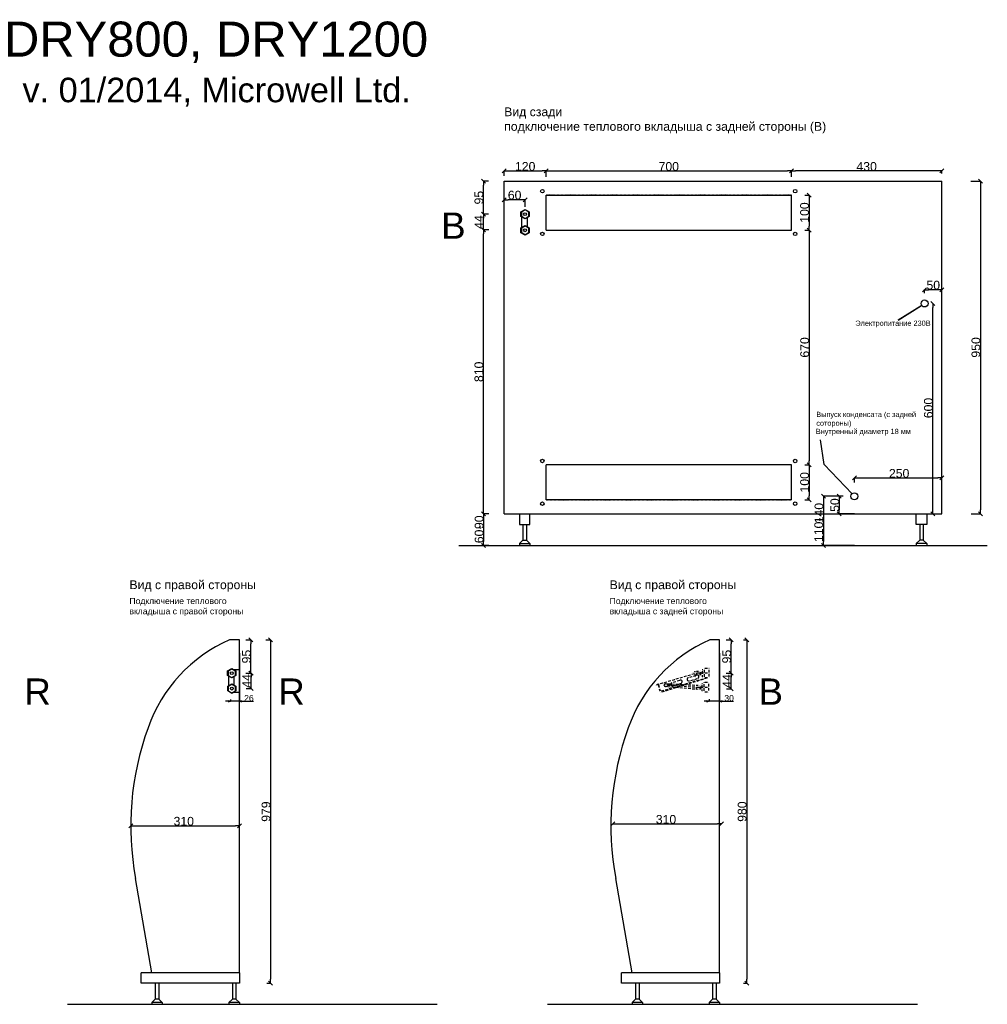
# Model space of a CAD drawing. Extents: x -170 to 4180, y -66 to 2750.
# Tile 5 of 5: x 1417 to 4180, y -60 to 2750. Entities that reach past the tile are written whole.
import ezdxf

# ---------------------------------------------------------------- set-up
doc = ezdxf.new("R2010")
doc.units = 0
doc.header["$MEASUREMENT"] = 0
doc.linetypes.add('Achse', pattern=[11.5, 0, -4, 7.5, 0])
doc.linetypes.add('Hustě  tečkovaná', pattern=[3.75, 1.25, -2.5])
for name, color, linetype in [('Kóty délkové', 7, 'Continuous'), ('Oblouky a kružnice', 7, 'Continuous'), ('Popisky', 7, 'Continuous'), ('Textové bloky', 7, 'Continuous'), ('Čáry', 7, 'Continuous')]:
    doc.layers.add(name, color=color, linetype=linetype)
doc.styles.add('GENERATED_STYLE_1', font='ARIAL.ttf')
doc.styles.add('GENERATED_STYLE_2', font='ARIAL.ttf')
doc.styles.get("Standard").update_dxf_attribs({"font": 'txt', "bigfont": 'BIGFONT.SHX'})
doc.dimstyles.new('Dimstyle_4D6', dxfattribs={"dimtxt": 17.5, "dimasz": 7.125, "dimexe": 0.18, "dimexo": 0, "dimgap": 0.09, "dimtad": 1, "dimdec": 0, "dimzin": 0, "dimdsep": 46, "dimtxsty": 'GENERATED_STYLE_1', "dimblk": 'ARROWHEAD_3', "dimblk1": 'ARROWHEAD_3', "dimblk2": 'ARROWHEAD_3', "dimcen": 0.09, "dimclrd": 7, "dimclre": 7, "dimclrt": 7, "dimazin": 0, "dimtfac": 1, "dimtdec": 4, "dimtmove": 0, "dimatfit": 0, "dimfxl": 1, "dimtolj": 1, "dimtzin": 0, "dimarcsym": 0})
doc.dimstyles.new('Dimstyle_703', dxfattribs={"dimtxt": 0.18, "dimasz": 9.12, "dimexe": 0.18, "dimexo": 0.0625, "dimgap": 0.09, "dimtad": 0, "dimtih": 1, "dimtoh": 1, "dimdec": 4, "dimzin": 0, "dimdsep": 46, "dimtxsty": 'Standard', "dimcen": 0.09, "dimadec": 0, "dimazin": 0, "dimtfac": 1, "dimtdec": 4, "dimtmove": 0, "dimatfit": 0, "dimldrblk": 'ARROWHEAD_5', "dimfxl": 1, "dimtolj": 1, "dimtzin": 0, "dimarcsym": 0})
doc.dimstyles.new('Peter', dxfattribs={"dimtxt": 25, "dimasz": 11.4, "dimexe": 0.18, "dimexo": 0, "dimgap": 0.09, "dimtad": 1, "dimdec": 0, "dimlfac": 0.9995, "dimzin": 0, "dimdsep": 46, "dimtxsty": 'GENERATED_STYLE_1', "dimblk": 'ARROWHEAD_6', "dimblk1": 'ARROWHEAD_6', "dimblk2": 'ARROWHEAD_6', "dimcen": 0.09, "dimclrd": 7, "dimclre": 7, "dimclrt": 7, "dimazin": 0, "dimtfac": 1, "dimtdec": 4, "dimtmove": 0, "dimatfit": 0, "dimfxl": 1, "dimtolj": 1, "dimtzin": 0, "dimarcsym": 0})

# ---------------------------------------------------------------- blocks, each defined once
blk = doc.blocks.new('ARROWHEAD_6')
at = {"color": 0, "linetype": 'Continuous'}
for p, q in [((0, 0), (-1, 0)), ((-0.5, -0.5), (0.5, 0.5))]:
    blk.add_line(p, q, dxfattribs=at)
blk = doc.blocks.new('*D110')
at = {"color": 7, "linetype": 'Continuous', "lineweight": -2}
for p, q in [((2062.2, 980), (2077.1, 980)), ((2076.9, 896.4), (2076.9, 968.6)), ((2062.3, 885), (2077.1, 885))]:
    blk.add_line(p, q, dxfattribs=at)
at = {"layer": 'Defpoints', "color": 0}
for p in [(2062.2, 980), (2076.9, 980), (2062.3, 885)]:
    blk.add_point(p, dxfattribs=at)
at = {"color": 7, "lineweight": -2, "xscale": 11.4, "yscale": 11.4, "zscale": 11.4}
for p, rotation in [((2076.9, 980), 90), ((2076.9, 885), 270)]:
    blk.add_blockref('ARROWHEAD_6', p, dxfattribs=dict(at, rotation=rotation))
at = {"color": 7, "linetype": 'Continuous', "lineweight": 0, "insert": (2064.1, 932.5), "char_height": 25, "attachment_point": 5, "rotation": 90, "style": 'GENERATED_STYLE_1'}
blk.add_mtext('\\A1;95', dxfattribs=at)
blk = doc.blocks.new('*D111')
at = {"color": 7, "linetype": 'Continuous', "lineweight": -2}
for p, q in [((2062.3, 885), (2077.4, 885)), ((2077.2, 852.5), (2077.2, 873.6)), ((2063, 841.1), (2077.4, 841.1))]:
    blk.add_line(p, q, dxfattribs=at)
at = {"layer": 'Defpoints', "color": 0}
for p in [(2062.3, 885), (2077.2, 885), (2063, 841.1)]:
    blk.add_point(p, dxfattribs=at)
at = {"color": 7, "lineweight": -2, "xscale": 11.4, "yscale": 11.4, "zscale": 11.4}
for p, rotation in [((2077.2, 885), 90), ((2077.2, 841.1), 270)]:
    blk.add_blockref('ARROWHEAD_6', p, dxfattribs=dict(at, rotation=rotation))
at = {"color": 7, "linetype": 'Continuous', "lineweight": 0, "insert": (2064.7, 863), "char_height": 25, "attachment_point": 5, "rotation": 90, "style": 'GENERATED_STYLE_1'}
blk.add_mtext('\\A1;44', dxfattribs=at)
blk = doc.blocks.new('ARROWHEAD_3')
at = {"color": 0, "linetype": 'Continuous'}
blk.add_line((0, 0), (-1, 0), dxfattribs=at)
blk.add_lwpolyline([(-1, 0.2679), (0, 0), (-1, -0.2679)], dxfattribs=at)
blk = doc.blocks.new('*D114')
at = {"layer": 'Defpoints', "color": 0}
for p in [(2044.1, 942.3), (2018.6, 809.9), (2018.6, 804.8)]:
    blk.add_point(p, dxfattribs=at)
at = {"layer": 'Kóty délkové', "color": 7, "linetype": 'Continuous', "lineweight": -2}
for p, q in [((2044.1, 942.3), (2044.1, 804.6)), ((2018.6, 804.8), (2004.3, 804.8)), ((2018.6, 809.9), (2018.6, 804.6)), ((2044.1, 804.8), (2018.6, 804.8)), ((2044.1, 804.8), (2083.9, 804.8)), ((2044.1, 804.8), (2058.3, 804.8))]:
    blk.add_line(p, q, dxfattribs=at)
at = {"layer": 'Kóty délkové', "color": 7, "lineweight": -2, "xscale": 7.124999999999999, "yscale": 7.124999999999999, "zscale": 7.124999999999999}
blk.add_blockref('ARROWHEAD_3', (2018.6, 804.8), dxfattribs=at)
at = {"layer": 'Kóty délkové', "color": 7, "lineweight": -2, "xscale": 7.124999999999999, "yscale": 7.124999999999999, "zscale": 7.124999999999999, "rotation": 180}
blk.add_blockref('ARROWHEAD_3', (2044.1, 804.8), dxfattribs=at)
at = {"layer": 'Kóty délkové', "color": 7, "linetype": 'Continuous', "insert": (2071.1, 813.8), "char_height": 17.5, "attachment_point": 5, "style": 'GENERATED_STYLE_1'}
blk.add_mtext('\\A1;26', dxfattribs=at)
blk = doc.blocks.new('*D140')
at = {"color": 7, "linetype": 'Continuous', "lineweight": -2}
for p, q in [((2755.9, 1340), (2741.2, 1340)), ((2741.3, 1328.6), (2741.3, 1261.4)), ((2755.9, 1250), (2741.2, 1250))]:
    blk.add_line(p, q, dxfattribs=at)
at = {"layer": 'Defpoints', "color": 0}
for p in [(2755.9, 1340), (2741.3, 1250), (2755.9, 1250)]:
    blk.add_point(p, dxfattribs=at)
at = {"color": 7, "lineweight": -2, "xscale": 11.4, "yscale": 11.4, "zscale": 11.4}
for p, rotation in [((2741.3, 1340), 90), ((2741.3, 1250), 270)]:
    blk.add_blockref('ARROWHEAD_6', p, dxfattribs=dict(at, rotation=rotation))
at = {"color": 7, "linetype": 'Continuous', "lineweight": 0, "insert": (2728.5, 1316), "char_height": 25, "attachment_point": 5, "rotation": 90, "style": 'GENERATED_STYLE_1'}
blk.add_mtext('\\A1;90', dxfattribs=at)
blk = doc.blocks.new('*D141')
at = {"color": 7, "linetype": 'Continuous', "lineweight": -2}
for p, q in [((2756.1, 2150.5), (2740.4, 2150.5)), ((2740.6, 1351.4), (2740.6, 2139.1)), ((2755.9, 1340), (2740.4, 1340))]:
    blk.add_line(p, q, dxfattribs=at)
at = {"layer": 'Defpoints', "color": 0}
for p in [(2740.6, 2150.5), (2756.1, 2150.5), (2755.9, 1340)]:
    blk.add_point(p, dxfattribs=at)
at = {"color": 7, "lineweight": -2, "xscale": 11.4, "yscale": 11.4, "zscale": 11.4}
for p, rotation in [((2740.6, 2150.5), 90), ((2740.6, 1340), 270)]:
    blk.add_blockref('ARROWHEAD_6', p, dxfattribs=dict(at, rotation=rotation))
at = {"color": 7, "linetype": 'Continuous', "lineweight": 0, "insert": (2727.8, 1745.3), "char_height": 25, "attachment_point": 5, "rotation": 90, "style": 'GENERATED_STYLE_1'}
blk.add_mtext('\\A1;810', dxfattribs=at)
blk = doc.blocks.new('*D142')
at = {"color": 7, "linetype": 'Continuous', "lineweight": -2}
for p, q in [((2755.5, 2195), (2740.3, 2195)), ((2740.5, 2161.9), (2740.5, 2183.6)), ((2756.1, 2150.5), (2740.3, 2150.5))]:
    blk.add_line(p, q, dxfattribs=at)
at = {"layer": 'Defpoints', "color": 0}
for p in [(2740.5, 2195), (2755.5, 2195), (2756.1, 2150.5)]:
    blk.add_point(p, dxfattribs=at)
at = {"color": 7, "lineweight": -2, "xscale": 11.4, "yscale": 11.4, "zscale": 11.4}
for p, rotation in [((2740.5, 2195), 90), ((2740.5, 2150.5), 270)]:
    blk.add_blockref('ARROWHEAD_6', p, dxfattribs=dict(at, rotation=rotation))
at = {"color": 7, "linetype": 'Continuous', "lineweight": 0, "insert": (2727.9, 2172.8), "char_height": 25, "attachment_point": 5, "rotation": 90, "style": 'GENERATED_STYLE_1'}
blk.add_mtext('\\A1;44', dxfattribs=at)
blk = doc.blocks.new('*D143')
at = {"color": 7, "linetype": 'Continuous', "lineweight": -2}
for p, q in [((2755.5, 2290), (2740.6, 2290)), ((2740.8, 2206.4), (2740.8, 2278.6)), ((2755.5, 2195), (2740.6, 2195))]:
    blk.add_line(p, q, dxfattribs=at)
at = {"layer": 'Defpoints', "color": 0}
for p in [(2740.8, 2290), (2755.5, 2290), (2755.5, 2195)]:
    blk.add_point(p, dxfattribs=at)
at = {"color": 7, "lineweight": -2, "xscale": 11.4, "yscale": 11.4, "zscale": 11.4}
for p, rotation in [((2740.8, 2290), 90), ((2740.8, 2195), 270)]:
    blk.add_blockref('ARROWHEAD_6', p, dxfattribs=dict(at, rotation=rotation))
at = {"color": 7, "linetype": 'Continuous', "lineweight": 0, "insert": (2727.9, 2242.5), "char_height": 25, "attachment_point": 5, "rotation": 90, "style": 'GENERATED_STYLE_1'}
blk.add_mtext('\\A1;95', dxfattribs=at)
blk = doc.blocks.new('*D144')
at = {"color": 7, "linetype": 'Continuous', "lineweight": -2}
for p, q in [((2800, 2195), (2800, 2236.9)), ((2848.3, 2236.7), (2811.4, 2236.7)), ((2859.7, 2216), (2859.7, 2236.9))]:
    blk.add_line(p, q, dxfattribs=at)
at = {"layer": 'Defpoints', "color": 0}
for p in [(2800, 2236.7), (2800, 2195), (2859.7, 2216)]:
    blk.add_point(p, dxfattribs=at)
at = {"color": 7, "lineweight": -2, "xscale": 11.4, "yscale": 11.4, "zscale": 11.4, "rotation": 180}
blk.add_blockref('ARROWHEAD_6', (2800, 2236.7), dxfattribs=at)
at = {"color": 7, "lineweight": -2, "xscale": 11.4, "yscale": 11.4, "zscale": 11.4}
blk.add_blockref('ARROWHEAD_6', (2859.7, 2236.7), dxfattribs=at)
at = {"color": 7, "linetype": 'Continuous', "lineweight": 0, "insert": (2829.8, 2249.6), "char_height": 25, "attachment_point": 5, "style": 'GENERATED_STYLE_1'}
blk.add_mtext('\\A1;60', dxfattribs=at)
blk = doc.blocks.new('*D145')
at = {"color": 7, "linetype": 'Continuous', "lineweight": -2}
for p, q in [((2800, 2304.4), (2800, 2318.8)), ((2811.4, 2318.6), (2908.6, 2318.6)), ((2920, 2301.6), (2920, 2318.8))]:
    blk.add_line(p, q, dxfattribs=at)
at = {"layer": 'Defpoints', "color": 0}
for p in [(2920, 2318.6), (2800, 2304.4), (2920, 2301.6)]:
    blk.add_point(p, dxfattribs=at)
at = {"color": 7, "lineweight": -2, "xscale": 11.4, "yscale": 11.4, "zscale": 11.4, "rotation": 180}
blk.add_blockref('ARROWHEAD_6', (2800, 2318.6), dxfattribs=at)
at = {"color": 7, "lineweight": -2, "xscale": 11.4, "yscale": 11.4, "zscale": 11.4}
blk.add_blockref('ARROWHEAD_6', (2920, 2318.6), dxfattribs=at)
at = {"color": 7, "linetype": 'Continuous', "lineweight": 0, "insert": (2860, 2331.5), "char_height": 25, "attachment_point": 5, "style": 'GENERATED_STYLE_1'}
blk.add_mtext('\\A1;120', dxfattribs=at)
blk = doc.blocks.new('*D146')
at = {"color": 7, "linetype": 'Continuous', "lineweight": -2}
for p, q in [((2920, 2318.6), (2920, 2318.8)), ((2931.4, 2318.6), (3608.6, 2318.6)), ((3620, 2301.6), (3620, 2318.8))]:
    blk.add_line(p, q, dxfattribs=at)
at = {"layer": 'Defpoints', "color": 0}
for p in [(2920, 2318.6), (3620, 2318.6), (3620, 2301.6)]:
    blk.add_point(p, dxfattribs=at)
at = {"color": 7, "lineweight": -2, "xscale": 11.4, "yscale": 11.4, "zscale": 11.4, "rotation": 180}
blk.add_blockref('ARROWHEAD_6', (2920, 2318.6), dxfattribs=at)
at = {"color": 7, "lineweight": -2, "xscale": 11.4, "yscale": 11.4, "zscale": 11.4}
blk.add_blockref('ARROWHEAD_6', (3620, 2318.6), dxfattribs=at)
at = {"color": 7, "linetype": 'Continuous', "lineweight": 0, "insert": (3270, 2331.4), "char_height": 25, "attachment_point": 5, "style": 'GENERATED_STYLE_1'}
blk.add_mtext('\\A1;700', dxfattribs=at)
blk = doc.blocks.new('*D147')
at = {"color": 7, "linetype": 'Continuous', "lineweight": -2}
for p, q in [((3620, 2318.6), (3620, 2318.8)), ((4038.6, 2318.6), (3631.4, 2318.6)), ((4050, 2311.6), (4050, 2318.8))]:
    blk.add_line(p, q, dxfattribs=at)
at = {"layer": 'Defpoints', "color": 0}
for p in [(3620, 2318.6), (3620, 2318.6), (4050, 2311.6)]:
    blk.add_point(p, dxfattribs=at)
at = {"color": 7, "lineweight": -2, "xscale": 11.4, "yscale": 11.4, "zscale": 11.4, "rotation": 180}
blk.add_blockref('ARROWHEAD_6', (3620, 2318.6), dxfattribs=at)
at = {"color": 7, "lineweight": -2, "xscale": 11.4, "yscale": 11.4, "zscale": 11.4}
blk.add_blockref('ARROWHEAD_6', (4050, 2318.6), dxfattribs=at)
at = {"color": 7, "linetype": 'Continuous', "lineweight": 0, "insert": (3835, 2331.4), "char_height": 25, "attachment_point": 5, "style": 'GENERATED_STYLE_1'}
blk.add_mtext('\\A1;430', dxfattribs=at)
blk = doc.blocks.new('*D148')
at = {"color": 7, "linetype": 'Continuous', "lineweight": -2}
for p, q in [((3658.1, 2250), (3670.7, 2250)), ((3670.6, 2238.6), (3670.6, 2161.4)), ((3658.1, 2150), (3670.7, 2150))]:
    blk.add_line(p, q, dxfattribs=at)
at = {"layer": 'Defpoints', "color": 0}
for p in [(3658.1, 2250), (3658.1, 2150), (3670.6, 2150)]:
    blk.add_point(p, dxfattribs=at)
at = {"color": 7, "lineweight": -2, "xscale": 11.4, "yscale": 11.4, "zscale": 11.4}
for p, rotation in [((3670.6, 2250), 90), ((3670.6, 2150), 270)]:
    blk.add_blockref('ARROWHEAD_6', p, dxfattribs=dict(at, rotation=rotation))
at = {"color": 7, "linetype": 'Continuous', "lineweight": 0, "insert": (3657.7, 2200), "char_height": 25, "attachment_point": 5, "rotation": 90, "style": 'GENERATED_STYLE_1'}
blk.add_mtext('\\A1;100', dxfattribs=at)
blk = doc.blocks.new('*D149')
at = {"color": 7, "linetype": 'Continuous', "lineweight": -2}
for p, q in [((3658.3, 2150), (3671.1, 2150)), ((3671, 2138.6), (3671, 1491.4)), ((3658.3, 1480), (3671.1, 1480))]:
    blk.add_line(p, q, dxfattribs=at)
at = {"layer": 'Defpoints', "color": 0}
for p in [(3658.3, 2150), (3658.3, 1480), (3671, 1480)]:
    blk.add_point(p, dxfattribs=at)
at = {"color": 7, "lineweight": -2, "xscale": 11.4, "yscale": 11.4, "zscale": 11.4}
for p, rotation in [((3671, 2150), 90), ((3671, 1480), 270)]:
    blk.add_blockref('ARROWHEAD_6', p, dxfattribs=dict(at, rotation=rotation))
at = {"color": 7, "linetype": 'Continuous', "lineweight": 0, "insert": (3658.1, 1815), "char_height": 25, "attachment_point": 5, "rotation": 90, "style": 'GENERATED_STYLE_1'}
blk.add_mtext('\\A1;670', dxfattribs=at)
blk = doc.blocks.new('*D150')
at = {"color": 7, "linetype": 'Continuous', "lineweight": -2}
for p, q in [((3658.3, 1480), (3670.9, 1480)), ((3670.7, 1468.6), (3670.7, 1391.4)), ((3658.2, 1380), (3670.9, 1380))]:
    blk.add_line(p, q, dxfattribs=at)
at = {"layer": 'Defpoints', "color": 0}
for p in [(3658.3, 1480), (3658.2, 1380), (3670.7, 1380)]:
    blk.add_point(p, dxfattribs=at)
at = {"color": 7, "lineweight": -2, "xscale": 11.4, "yscale": 11.4, "zscale": 11.4}
for p, rotation in [((3670.7, 1480), 90), ((3670.7, 1380), 270)]:
    blk.add_blockref('ARROWHEAD_6', p, dxfattribs=dict(at, rotation=rotation))
at = {"color": 7, "linetype": 'Continuous', "lineweight": 0, "insert": (3657.9, 1430), "char_height": 25, "attachment_point": 5, "rotation": 90, "style": 'GENERATED_STYLE_1'}
blk.add_mtext('\\A1;100', dxfattribs=at)
blk = doc.blocks.new('*D151')
at = {"color": 7, "linetype": 'Continuous', "lineweight": -2}
for p, q in [((3800, 1429.5), (3800, 1442.6)), ((3811.4, 1442.4), (4038.6, 1442.4)), ((4050, 1390), (4050, 1442.6))]:
    blk.add_line(p, q, dxfattribs=at)
at = {"layer": 'Defpoints', "color": 0}
for p in [(4050, 1442.4), (3800, 1429.5), (4050, 1390)]:
    blk.add_point(p, dxfattribs=at)
at = {"color": 7, "lineweight": -2, "xscale": 11.4, "yscale": 11.4, "zscale": 11.4, "rotation": 180}
blk.add_blockref('ARROWHEAD_6', (3800, 1442.4), dxfattribs=at)
at = {"color": 7, "lineweight": -2, "xscale": 11.4, "yscale": 11.4, "zscale": 11.4}
blk.add_blockref('ARROWHEAD_6', (4050, 1442.4), dxfattribs=at)
at = {"color": 7, "linetype": 'Continuous', "lineweight": 0, "insert": (3927.8, 1455.3), "char_height": 25, "attachment_point": 5, "style": 'GENERATED_STYLE_1'}
blk.add_mtext('\\A1;250', dxfattribs=at)
blk = doc.blocks.new('*D152')
at = {"color": 7, "linetype": 'Continuous', "lineweight": -2}
for p, q in [((3767.6, 1390), (3756.9, 1390)), ((3757, 1378.6), (3757, 1351.4)), ((3800, 1340), (3756.9, 1340))]:
    blk.add_line(p, q, dxfattribs=at)
at = {"layer": 'Defpoints', "color": 0}
for p in [(3767.6, 1390), (3757, 1340), (3800, 1340)]:
    blk.add_point(p, dxfattribs=at)
at = {"color": 7, "lineweight": -2, "xscale": 11.4, "yscale": 11.4, "zscale": 11.4}
for p, rotation in [((3757, 1390), 90), ((3757, 1340), 270)]:
    blk.add_blockref('ARROWHEAD_6', p, dxfattribs=dict(at, rotation=rotation))
at = {"color": 7, "linetype": 'Continuous', "lineweight": 0, "insert": (3744.2, 1365), "char_height": 25, "attachment_point": 5, "rotation": 90, "style": 'GENERATED_STYLE_1'}
blk.add_mtext('\\A1;50', dxfattribs=at)
blk = doc.blocks.new('*D153')
at = {"color": 7, "linetype": 'Continuous', "lineweight": -2}
for p, q in [((3756.9, 1390), (3711.7, 1390)), ((3711.8, 1378.6), (3711.8, 1261.4)), ((3800, 1250), (3711.7, 1250))]:
    blk.add_line(p, q, dxfattribs=at)
at = {"layer": 'Defpoints', "color": 0}
for p in [(3756.9, 1390), (3711.8, 1250), (3800, 1250)]:
    blk.add_point(p, dxfattribs=at)
at = {"color": 7, "lineweight": -2, "xscale": 11.4, "yscale": 11.4, "zscale": 11.4}
for p, rotation in [((3711.8, 1390), 90), ((3711.8, 1250), 270)]:
    blk.add_blockref('ARROWHEAD_6', p, dxfattribs=dict(at, rotation=rotation))
at = {"color": 7, "linetype": 'Continuous', "lineweight": 0, "insert": (3699, 1342.1), "char_height": 25, "attachment_point": 5, "rotation": 90, "style": 'GENERATED_STYLE_1'}
blk.add_mtext('\\A1;140', dxfattribs=at)
blk = doc.blocks.new('*D154')
at = {"color": 7, "linetype": 'Continuous', "lineweight": -2}
for p, q in [((4024.1, 1940.4), (4024.4, 1940.4)), ((4024.3, 1351.4), (4024.3, 1929)), ((4018.6, 1340), (4024.4, 1340))]:
    blk.add_line(p, q, dxfattribs=at)
at = {"layer": 'Defpoints', "color": 0}
for p in [(4024.1, 1940.4), (4024.3, 1940.4), (4018.6, 1340)]:
    blk.add_point(p, dxfattribs=at)
at = {"color": 7, "lineweight": -2, "xscale": 11.4, "yscale": 11.4, "zscale": 11.4}
for p, rotation in [((4024.3, 1940.4), 90), ((4024.3, 1340), 270)]:
    blk.add_blockref('ARROWHEAD_6', p, dxfattribs=dict(at, rotation=rotation))
at = {"color": 7, "linetype": 'Continuous', "lineweight": 0, "insert": (4011.4, 1642.1), "char_height": 25, "attachment_point": 5, "rotation": 90, "style": 'GENERATED_STYLE_1'}
blk.add_mtext('\\A1;600', dxfattribs=at)
blk = doc.blocks.new('*D155')
at = {"color": 7, "linetype": 'Continuous', "lineweight": -2}
for p, q in [((4000.4, 1970), (4000.4, 1979.9)), ((4038.6, 1979.7), (4011.8, 1979.7)), ((4050, 1938.1), (4050, 1979.9))]:
    blk.add_line(p, q, dxfattribs=at)
at = {"layer": 'Defpoints', "color": 0}
for p in [(4000.4, 1979.7), (4000.4, 1970), (4050, 1938.1)]:
    blk.add_point(p, dxfattribs=at)
at = {"color": 7, "lineweight": -2, "xscale": 11.4, "yscale": 11.4, "zscale": 11.4, "rotation": 180}
blk.add_blockref('ARROWHEAD_6', (4000.4, 1979.7), dxfattribs=at)
at = {"color": 7, "lineweight": -2, "xscale": 11.4, "yscale": 11.4, "zscale": 11.4}
blk.add_blockref('ARROWHEAD_6', (4050, 1979.7), dxfattribs=at)
at = {"color": 7, "linetype": 'Continuous', "lineweight": 0, "insert": (4025.2, 1992.6), "char_height": 25, "attachment_point": 5, "style": 'GENERATED_STYLE_1'}
blk.add_mtext('\\A1;50', dxfattribs=at)
blk = doc.blocks.new('*D157')
at = {"color": 7, "linetype": 'Continuous', "lineweight": -2}
for p, q in [((4132.6, 2290), (4160.2, 2290)), ((4160, 2278.6), (4160, 1351.4)), ((4133.2, 1340), (4160.2, 1340))]:
    blk.add_line(p, q, dxfattribs=at)
at = {"layer": 'Defpoints', "color": 0}
for p in [(4132.6, 2290), (4133.2, 1340), (4160, 1340)]:
    blk.add_point(p, dxfattribs=at)
at = {"color": 7, "lineweight": -2, "xscale": 11.4, "yscale": 11.4, "zscale": 11.4}
for p, rotation in [((4160, 2290), 90), ((4160, 1340), 270)]:
    blk.add_blockref('ARROWHEAD_6', p, dxfattribs=dict(at, rotation=rotation))
at = {"color": 7, "linetype": 'Continuous', "lineweight": 0, "insert": (4147.1, 1815), "char_height": 25, "attachment_point": 5, "rotation": 90, "style": 'GENERATED_STYLE_1'}
blk.add_mtext('\\A1;950', dxfattribs=at)
blk = doc.blocks.new('*D162')
at = {"color": 7, "linetype": 'Continuous', "lineweight": -2}
for p, q in [((3433.4, 980), (3448.3, 980)), ((3448.2, 896.4), (3448.2, 968.6)), ((3433.5, 885), (3448.3, 885))]:
    blk.add_line(p, q, dxfattribs=at)
at = {"layer": 'Defpoints', "color": 0}
for p in [(3433.4, 980), (3448.2, 980), (3433.5, 885)]:
    blk.add_point(p, dxfattribs=at)
at = {"color": 7, "lineweight": -2, "xscale": 11.4, "yscale": 11.4, "zscale": 11.4}
for p, rotation in [((3448.2, 980), 90), ((3448.2, 885), 270)]:
    blk.add_blockref('ARROWHEAD_6', p, dxfattribs=dict(at, rotation=rotation))
at = {"color": 7, "linetype": 'Continuous', "lineweight": 0, "insert": (3435.3, 932.5), "char_height": 25, "attachment_point": 5, "rotation": 90, "style": 'GENERATED_STYLE_1'}
blk.add_mtext('\\A1;95', dxfattribs=at)
blk = doc.blocks.new('*D163')
at = {"color": 7, "linetype": 'Continuous', "lineweight": -2}
for p, q in [((3433.5, 885), (3448.7, 885)), ((3448.5, 852.1), (3448.5, 873.6)), ((3435, 840.7), (3448.7, 840.7))]:
    blk.add_line(p, q, dxfattribs=at)
at = {"layer": 'Defpoints', "color": 0}
for p in [(3433.5, 885), (3448.5, 885), (3435, 840.7)]:
    blk.add_point(p, dxfattribs=at)
at = {"color": 7, "lineweight": -2, "xscale": 11.4, "yscale": 11.4, "zscale": 11.4}
for p, rotation in [((3448.5, 885), 90), ((3448.5, 840.7), 270)]:
    blk.add_blockref('ARROWHEAD_6', p, dxfattribs=dict(at, rotation=rotation))
at = {"color": 7, "linetype": 'Continuous', "lineweight": 0, "insert": (3435.9, 862.8), "char_height": 25, "attachment_point": 5, "rotation": 90, "style": 'GENERATED_STYLE_1'}
blk.add_mtext('\\A1;44', dxfattribs=at)
blk = doc.blocks.new('*D164')
at = {"layer": 'Defpoints', "color": 0}
for p in [(3415.3, 942.3), (3385.2, 810.6), (3385.2, 804.8)]:
    blk.add_point(p, dxfattribs=at)
at = {"layer": 'Kóty délkové', "color": 7, "linetype": 'Continuous', "lineweight": -2}
for p, q in [((3415.3, 942.3), (3415.3, 804.6)), ((3385.2, 804.8), (3370.9, 804.8)), ((3385.2, 810.6), (3385.2, 804.6)), ((3415.3, 804.8), (3385.2, 804.8)), ((3415.3, 804.8), (3454.9, 804.8)), ((3415.3, 804.8), (3429.6, 804.8))]:
    blk.add_line(p, q, dxfattribs=at)
at = {"layer": 'Kóty délkové', "color": 7, "lineweight": -2, "xscale": 7.124999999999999, "yscale": 7.124999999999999, "zscale": 7.124999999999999}
blk.add_blockref('ARROWHEAD_3', (3385.2, 804.8), dxfattribs=at)
at = {"layer": 'Kóty délkové', "color": 7, "lineweight": -2, "xscale": 7.124999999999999, "yscale": 7.124999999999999, "zscale": 7.124999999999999, "rotation": 180}
blk.add_blockref('ARROWHEAD_3', (3415.3, 804.8), dxfattribs=at)
at = {"layer": 'Kóty délkové', "color": 7, "linetype": 'Continuous', "insert": (3442.3, 813.8), "char_height": 17.5, "attachment_point": 5, "style": 'GENERATED_STYLE_1'}
blk.add_mtext('\\A1;30', dxfattribs=at)
blk = doc.blocks.new('*D179')
at = {"color": 7, "linetype": 'Continuous', "lineweight": -2}
for p, q in [((1733.6, 449.2), (1733.6, 449.6)), ((1745, 449.5), (2032.4, 449.5)), ((2043.8, 449.2), (2043.8, 449.6))]:
    blk.add_line(p, q, dxfattribs=at)
at = {"layer": 'Defpoints', "color": 0}
for p in [(1733.6, 449.2), (2043.8, 449.5), (2043.8, 449.2)]:
    blk.add_point(p, dxfattribs=at)
at = {"color": 7, "lineweight": -2, "xscale": 11.4, "yscale": 11.4, "zscale": 11.4, "rotation": 180}
blk.add_blockref('ARROWHEAD_6', (1733.6, 449.5), dxfattribs=at)
at = {"color": 7, "lineweight": -2, "xscale": 11.4, "yscale": 11.4, "zscale": 11.4}
blk.add_blockref('ARROWHEAD_6', (2043.8, 449.5), dxfattribs=at)
at = {"color": 7, "linetype": 'Continuous', "lineweight": 0, "insert": (1885.1, 462.3), "char_height": 25, "attachment_point": 5, "style": 'GENERATED_STYLE_1'}
blk.add_mtext('\\A1;310', dxfattribs=at)
blk = doc.blocks.new('*D182')
at = {"color": 7, "linetype": 'Continuous', "lineweight": -2}
for p, q in [((3110.5, 454.6), (3110.5, 455.1)), ((3121.9, 454.9), (3409.3, 454.9)), ((3420.7, 454.6), (3420.7, 455.1))]:
    blk.add_line(p, q, dxfattribs=at)
at = {"layer": 'Defpoints', "color": 0}
for p in [(3110.5, 454.6), (3420.7, 454.9), (3420.7, 454.6)]:
    blk.add_point(p, dxfattribs=at)
at = {"color": 7, "lineweight": -2, "xscale": 11.4, "yscale": 11.4, "zscale": 11.4, "rotation": 180}
blk.add_blockref('ARROWHEAD_6', (3110.5, 454.9), dxfattribs=at)
at = {"color": 7, "lineweight": -2, "xscale": 11.4, "yscale": 11.4, "zscale": 11.4}
blk.add_blockref('ARROWHEAD_6', (3420.7, 454.9), dxfattribs=at)
at = {"color": 7, "linetype": 'Continuous', "lineweight": 0, "insert": (3262.1, 467.7), "char_height": 25, "attachment_point": 5, "style": 'GENERATED_STYLE_1'}
blk.add_mtext('\\A1;310', dxfattribs=at)
blk = doc.blocks.new('*D183')
at = {"color": 7, "linetype": 'Continuous', "lineweight": -2}
for p, q in [((2119, 980), (2133, 980)), ((2132.8, 968.6), (2132.8, 11.4)), ((2121.9, 0), (2133, 0))]:
    blk.add_line(p, q, dxfattribs=at)
at = {"layer": 'Defpoints', "color": 0}
for p in [(2119, 980), (2121.9, 0), (2132.8, 0)]:
    blk.add_point(p, dxfattribs=at)
at = {"color": 7, "lineweight": -2, "xscale": 11.4, "yscale": 11.4, "zscale": 11.4}
for p, rotation in [((2132.8, 980), 90), ((2132.8, 0), 270)]:
    blk.add_blockref('ARROWHEAD_6', p, dxfattribs=dict(at, rotation=rotation))
at = {"color": 7, "linetype": 'Continuous', "lineweight": 0, "insert": (2120, 490), "char_height": 25, "attachment_point": 5, "rotation": 90, "style": 'GENERATED_STYLE_1'}
blk.add_mtext('\\A1;979', dxfattribs=at)
blk = doc.blocks.new('*D184')
at = {"color": 7, "linetype": 'Continuous', "lineweight": -2}
for p, q in [((3483, 980), (3492.7, 980)), ((3492.5, 968.6), (3492.5, 11.4)), ((3483, 0), (3492.7, 0))]:
    blk.add_line(p, q, dxfattribs=at)
at = {"layer": 'Defpoints', "color": 0}
for p in [(3483, 980), (3483, 0), (3492.5, 0)]:
    blk.add_point(p, dxfattribs=at)
at = {"color": 7, "lineweight": -2, "xscale": 11.4, "yscale": 11.4, "zscale": 11.4}
for p, rotation in [((3492.5, 980), 90), ((3492.5, 0), 270)]:
    blk.add_blockref('ARROWHEAD_6', p, dxfattribs=dict(at, rotation=rotation))
at = {"color": 7, "linetype": 'Continuous', "lineweight": 0, "insert": (3479.6, 490), "char_height": 25, "attachment_point": 5, "rotation": 90, "style": 'GENERATED_STYLE_1'}
blk.add_mtext('\\A1;980', dxfattribs=at)
blk = doc.blocks.new('ARROWHEAD_5')
at = {"color": 0, "linetype": 'Continuous'}
blk.add_line((0, 0), (-1, 0), dxfattribs=at)
blk.add_solid([(-1, 0.2679), (0, 0), (-1, -0.2679), (-1, 0.2679)], dxfattribs=at)

msp = doc.modelspace()

# ---------------------------------------------------------------- linework, layer by layer
at = {"layer": 'Oblouky a kružnice', "color": 7, "linetype": 'Continuous'}
for centre, radius in [((2909, 2261), 5), ((3631, 2261), 5), ((2909, 2139), 5), ((3631, 2139), 5), ((4000.4, 1940.4), 10), ((2909, 1491), 5), ((3631, 1491), 5), ((3800, 1390), 10), ((2909, 1369), 5), ((3631, 1369), 5)]:
    msp.add_circle(centre, radius, dxfattribs=at)
at = {"layer": 'Oblouky a kružnice', "color": 1, "linetype": 'Continuous'}
for centre, radius in [((2859.6, 2195.3), 4), ((2859.6, 2149.3), 4), ((2022, 885), 4), ((2022.3, 841.1), 4), ((3262, 850.8), 5)]:
    msp.add_circle(centre, radius, dxfattribs=at)
at = {"layer": 'Oblouky a kružnice', "color": 7, "linetype": 'Continuous'}
for centre, radius, start, end in [((2185.7, 589.4), 426, 113.5115, 160.8796), ((3556.9, 589.4), 426, 113.5115, 160.8796), ((2547.6, 449.2), 814, 159.8995, 190.611), ((3918.8, 449.2), 814, 159.8995, 190.611)]:
    msp.add_arc(centre, radius, start, end, dxfattribs=at)
at = {"layer": 'Oblouky a kružnice', "color": 1, "linetype": 'Continuous'}
for centre, start, end in [((3327.2, 867.8), 106.4658, 288.3937), ((3351.2, 874.9), 288.6811, 65.6204), ((3280.5, 853.7), 106.4658, 288.3937), ((3303.2, 860.7), 288.6811, 106.4999)]:
    msp.add_arc(centre, 5, start, end, dxfattribs=at)
at = {"layer": 'Čáry', "color": 7, "linetype": 'Continuous'}
for p, q in [((2800, 1340), (2800, 2290)), ((2800, 2290), (4050, 2290)), ((4050, 1340), (4050, 2290)), ((2920, 2250), (3620, 2250)), ((2920, 2150), (2920, 2250)), ((3620, 2150), (3620, 2250)), ((2849.8, 2187.5), (2849.8, 2157.1)), ((2866.7, 2158.7), (2866.7, 2185.9)), ((2920, 2150), (3620, 2150)), ((3925.1, 1893.2), (3992, 1935.1)), ((3925.3, 1893.3), (3992.2, 1935.2)), ((2920, 1380), (2920, 1480)), ((3620, 1480), (2920, 1480)), ((2920, 1380), (2920, 1480)), ((3620, 1380), (3620, 1480)), ((3620, 1380), (2920, 1380)), ((2800, 1340), (4050, 1340)), ((2843.5, 1340), (2843.5, 1310)), ((2873.5, 1310), (2873.5, 1340)), ((3976.5, 1310), (3976.5, 1340)), ((4006.5, 1340), (4006.5, 1310)), ((2843.5, 1310), (2873.5, 1310)), ((2853.5, 1310), (2853.5, 1265)), ((2863.5, 1310), (2863.5, 1265)), ((4006.5, 1310), (3976.5, 1310)), ((3986.5, 1310), (3986.5, 1265)), ((3996.5, 1309.9), (3996.5, 1265)), ((2843.5, 1255), (2853.5, 1265)), ((2853.5, 1265), (2863.5, 1265)), ((2873.5, 1255), (2863.5, 1265)), ((3976.5, 1255), (3986.5, 1265)), ((3996.5, 1265), (3986.5, 1265)), ((4006.5, 1255), (3996.5, 1265)), ((2670.4, 1250), (4179.6, 1250)), ((2843.5, 1255), (2843.5, 1250)), ((2843.5, 1255), (2873.5, 1255)), ((2873.5, 1255), (2873.5, 1250)), ((4006.5, 1255), (3976.5, 1255)), ((3976.5, 1255), (3976.5, 1250)), ((4006.5, 1255), (4006.5, 1250)), ((2043.8, 980), (2015.8, 980)), ((2043.8, 30), (2043.8, 980)), ((3415, 980), (3387, 980)), ((3415, 30), (3415, 980)), ((2012.4, 877), (2012.4, 848.9)), ((2027.6, 895.5), (2044.1, 895.5)), ((2029.3, 850.5), (2029.3, 875.7)), ((2028, 830.9), (2043.7, 830.9)), ((1793.8, 30), (1747.5, 299.3)), ((3165, 30), (3118.7, 299.3)), ((1763.8, 0), (1763.8, 30)), ((2043.8, 30), (1763.8, 30)), ((2043.8, 30), (2043.8, 0)), ((3135, 0), (3135, 30)), ((3415, 30), (3135, 30)), ((3415, 30), (3415, 0)), ((2043.8, 0), (1763.8, 0)), ((1803.8, 0), (1803.8, -45)), ((1813.8, 0), (1813.8, -45)), ((2023.8, 0), (2023.8, -45)), ((2033.8, 0), (2033.8, -45)), ((3415, 0), (3135, 0)), ((3175, 0), (3175, -45)), ((3185, 0), (3185, -45)), ((3395, 0), (3395, -45)), ((3405, 0), (3405, -45)), ((1793.8, -55), (1803.8, -45)), ((1823.8, -55), (1793.8, -55)), ((1793.8, -55), (1793.8, -60)), ((1813.8, -45), (1803.8, -45)), ((1823.8, -55), (1813.8, -45)), ((1823.8, -55), (1823.8, -60)), ((2013.8, -55), (2023.8, -45)), ((2043.8, -55), (2013.8, -55)), ((2013.8, -55), (2013.8, -60)), ((2033.8, -45), (2023.8, -45)), ((2043.8, -55), (2033.8, -45)), ((2043.8, -55), (2043.8, -60)), ((3165, -55), (3175, -45)), ((3195, -55), (3165, -55)), ((3165, -55), (3165, -60)), ((3185, -45), (3175, -45)), ((3195, -55), (3185, -45)), ((3195, -55), (3195, -60)), ((3385, -55), (3395, -45)), ((3415, -55), (3385, -55)), ((3385, -55), (3385, -60)), ((3405, -45), (3395, -45)), ((3415, -55), (3405, -45)), ((3415, -55), (3415, -60)), ((1552.7, -60), (2608.6, -60)), ((2923.9, -60), (3979.8, -60))]:
    msp.add_line(p, q, dxfattribs=at)
at = {"layer": 'Čáry', "color": 7, "linetype": 'Hustě  tečkovaná'}
for p, q in [((3620, 2250), (2920, 2250)), ((2920, 2150), (2920, 2250)), ((3620, 2150), (3620, 2250)), ((2920, 2150), (3620, 2150)), ((3620, 1480), (2920, 1480)), ((3620, 1380), (3620, 1480)), ((2920, 1380), (3620, 1380)), ((2000.3, 0), (1970.3, 0)), ((3371.5, 0), (3341.5, 0))]:
    msp.add_line(p, q, dxfattribs=at)
at = {"layer": 'Čáry', "color": 1, "linetype": 'Continuous'}
for p, q in [((2847.9, 2202), (2859.6, 2208.8)), ((2847.9, 2188.5), (2847.9, 2202)), ((2859.6, 2207.3), (2849.2, 2201.3)), ((2849.2, 2201.3), (2849.2, 2189.3)), ((2859.6, 2208.8), (2871.3, 2202)), ((2870, 2201.3), (2859.6, 2207.3)), ((2870, 2189.3), (2870, 2201.3)), ((2871.3, 2202), (2871.3, 2188.5)), ((2859.6, 2181.8), (2847.9, 2188.5)), ((2849.2, 2189.3), (2859.6, 2183.3)), ((2859.6, 2183.3), (2870, 2189.3)), ((2871.3, 2188.5), (2859.6, 2181.8)), ((2847.9, 2156), (2859.6, 2162.8)), ((2847.9, 2142.5), (2847.9, 2156)), ((2859.6, 2135.8), (2847.9, 2142.5)), ((2859.6, 2161.3), (2849.2, 2155.3)), ((2849.2, 2155.3), (2849.2, 2143.3)), ((2849.2, 2143.3), (2859.6, 2137.3)), ((2859.6, 2162.8), (2871.3, 2156)), ((2870, 2155.3), (2859.6, 2161.3)), ((2859.6, 2137.3), (2870, 2143.3)), ((2871.3, 2142.5), (2859.6, 2135.8)), ((2870, 2143.3), (2870, 2155.3)), ((2871.3, 2156), (2871.3, 2142.5)), ((2010.3, 891.8), (2022, 898.5)), ((2010.3, 878.3), (2010.3, 891.8)), ((2022, 871.5), (2010.3, 878.3)), ((2022, 897), (2011.6, 891)), ((2011.6, 891), (2011.6, 879)), ((2011.6, 879), (2022, 873)), ((2022, 898.5), (2033.7, 891.8)), ((2032.4, 891), (2022, 897)), ((2022, 873), (2032.4, 879)), ((2033.7, 878.3), (2022, 871.5)), ((2032.4, 879), (2032.4, 891)), ((2033.7, 891.8), (2033.7, 878.3)), ((2010.6, 847.8), (2022.3, 854.6)), ((2010.6, 834.3), (2010.6, 847.8)), ((2022.3, 853.1), (2011.9, 847.1)), ((2011.9, 847.1), (2011.9, 835.1)), ((2022.3, 854.6), (2034, 847.8)), ((2032.7, 847.1), (2022.3, 853.1)), ((2032.7, 835.1), (2032.7, 847.1)), ((2034, 847.8), (2034, 834.3)), ((2022.3, 827.6), (2010.6, 834.3)), ((2011.9, 835.1), (2022.3, 829.1)), ((2022.3, 829.1), (2032.7, 835.1)), ((2034, 834.3), (2022.3, 827.6))]:
    msp.add_line(p, q, dxfattribs=at)
at = {"layer": 'Čáry', "color": 1, "linetype": 'Achse'}
for p, q in [((3231, 851), (3346, 885)), ((3244.6, 833.4), (3375.2, 871.5)), ((3246.3, 830.3), (3379.6, 871.8)), ((3325.8, 872.6), (3349.8, 879.7)), ((3338.8, 885.9), (3339, 882.9)), ((3340.7, 886.7), (3339.4, 886.7)), ((3341.2, 887.4), (3343.2, 887.5)), ((3348.5, 888.8), (3342.7, 888.5)), ((3345.9, 871.9), (3345.7, 891.2)), ((3385, 885.1), (3347.1, 884.9)), ((3349, 890.4), (3349, 879.4)), ((3359, 890.4), (3349, 890.4)), ((3359, 879.4), (3349, 879.4)), ((3361, 891), (3359, 890.9)), ((3359, 890.9), (3359, 878.9)), ((3361, 879), (3359, 878.9)), ((3361, 892), (3361, 878)), ((3365, 892), (3361, 892)), ((3365, 878), (3361, 878)), ((3371, 895), (3365, 895)), ((3365, 895), (3365, 875)), ((3371, 875), (3365, 875)), ((3384.9, 898.6), (3370.9, 898.5)), ((3370.9, 898.5), (3371.1, 871.5)), ((3385.1, 871.6), (3371.1, 871.5)), ((3385.1, 871.6), (3384.9, 898.6)), ((3238.2, 855.6), (3244.2, 835.2)), ((3239.1, 855.9), (3245.1, 835.5)), ((3348.4, 839), (3260.9, 846.4)), ((3348.4, 844.5), (3262, 850.8)), ((3348.4, 850), (3265.7, 854.1)), ((3279.1, 858.5), (3303.1, 865.6)), ((3280.8, 848.8), (3304.8, 855.9)), ((3328.8, 863), (3352.8, 870.1)), ((3384.4, 844.7), (3346.5, 844.5)), ((3348.2, 849.1), (3348.2, 838.1)), ((3358.4, 850.1), (3348.4, 850)), ((3358.4, 850.6), (3358.4, 838.6)), ((3360.4, 850.6), (3358.4, 850.6)), ((3364.4, 851.6), (3360.4, 851.6)), ((3360.4, 851.6), (3360.4, 837.6)), ((3370.4, 854.6), (3364.4, 854.6)), ((3364.4, 854.6), (3364.5, 834.6)), ((3384.3, 858.2), (3370.3, 858.1)), ((3370.3, 858.1), (3370.5, 831.1)), ((3384.5, 831.2), (3384.3, 858.2)), ((3358.4, 839.1), (3348.4, 839)), ((3360.4, 838.6), (3358.4, 838.6)), ((3364.4, 837.6), (3360.4, 837.6)), ((3370.5, 834.6), (3364.5, 834.6)), ((3384.5, 831.2), (3370.5, 831.1))]:
    msp.add_line(p, q, dxfattribs=at)

# ---------------------------------------------------------------- texts
at = {"linetype": 'Continuous', "lineweight": 0, "char_height": 61.635, "width": 75.503, "attachment_point": 1, "rotation": 90, "style": 'GENERATED_STYLE_2'}
for s, insert in [('{\\H0.405612x;110-}', (3685.6, 1259.5)), ('{\\H0.405612x;60-}', (2715.8, 1256.1))]:
    msp.add_mtext(s, dxfattribs=dict(at, insert=insert))
at = {"layer": 'Popisky', "color": 7, "char_height": 15, "attachment_point": 4, "style": 'GENERATED_STYLE_1'}
for s, insert, width in [('{  Электропитание 230В}', (3791.1, 1881.8), 268.897), ('{Выпуск конденсата (с задней сотороны)}', (3691.1, 1609), 360.559)]:
    msp.add_mtext(s, dxfattribs=dict(at, insert=insert, width=width))
at = {"layer": 'Textové bloky', "color": 7, "style": 'GENERATED_STYLE_1'}
for s, insert, char_height, width, attachment_point in [('{DRY800, DRY1200}', (1977.3, 2685.7), 100, 4322.106, 5), ('{v. 01/2014, Microwell Ltd.}', (1978.9, 2543.3), 70, 4315.3, 5), ('{Вид сзади\\Pподключение теплового вкладыша с задней стороны (B)}', (2800, 2500), 25, 1107.706, 1), ('{\\C1;B}', (2620, 2200), 75, 291.06, 1), ('{Внутренный диаметр 18 мм}', (3689.9, 1582.7), 15, 612.526, 1), ('{Вид с правой стороны}', (1730, 1150), 25, 470.248, 1), ('{Вид с правой стороны}', (3101.2, 1150), 25, 470.248, 1), ('{Подключение теплового вкладыша с правой стороны }', (1730, 1100), 17.5, 365.078, 1), ('{Подключение теплового вкладыша с задней стороны}', (3101.2, 1100), 17.5, 359.388, 1), ('{\\C1;R}', (1430, 870), 75, 291.06, 1), ('{\\C1;R}', (2155, 870), 75, 291.06, 1), ('{\\C1;B}', (3526.2, 870), 75, 291.06, 1)]:
    msp.add_mtext(s, dxfattribs=dict(at, insert=insert, char_height=char_height, width=width, attachment_point=attachment_point))

# ---------------------------------------------------------------- dimensions: what is measured, and where the dimension line sits
at = {"linetype": 'Continuous', "lineweight": 0}
for base, p1, p2, picture, middle in [((2920, 2318.6), (2800, 2304.4), (2920, 2301.6), '*D145', (2860, 2331.5)), ((3620, 2318.6), (2920, 2318.6), (3620, 2301.6), '*D146', (3270, 2331.4)), ((3620, 2318.6), (4050, 2311.6), (3620, 2318.6), '*D147', (3835, 2331.4)), ((2800, 2236.7), (2859.7, 2216), (2800, 2195), '*D144', (2829.8, 2249.6)), ((4000.4, 1979.7), (4050, 1938.1), (4000.4, 1970), '*D155', (4025.2, 1992.6))]:
    dim = msp.add_linear_dim(base=base, p1=p1, p2=p2, dimstyle='Peter', dxfattribs=at)
    dim.commit()
    dim.dimension.update_dxf_attribs({"geometry": picture, "text_midpoint": middle})
for base, p1, p2, picture, middle in [((2740.8, 2290), (2755.5, 2195), (2755.5, 2290), '*D143', (2727.9, 2242.5)), ((4160, 1340), (4132.6, 2290), (4133.2, 1340), '*D157', (4147.1, 1815)), ((3670.6, 2150), (3658.1, 2250), (3658.1, 2150), '*D148', (3657.7, 2200)), ((2740.5, 2195), (2756.1, 2150.5), (2755.5, 2195), '*D142', (2727.9, 2172.8)), ((2740.6, 2150.5), (2755.9, 1340), (2756.1, 2150.5), '*D141', (2727.8, 1745.3)), ((3671, 1480), (3658.3, 2150), (3658.3, 1480), '*D149', (3658.1, 1815)), ((3670.7, 1380), (3658.3, 1480), (3658.2, 1380), '*D150', (3657.9, 1430)), ((2076.9, 980), (2062.3, 885), (2062.2, 980), '*D110', (2064.1, 932.5)), ((2132.8381, 0), (2118.9953, 979.9783), (2121.862, 0), '*D183', (2119.9856, 489.9892)), ((3448.2, 980), (3433.5, 885), (3433.4, 980), '*D162', (3435.3, 932.5)), ((3492.5, 0), (3483, 980), (3483, 0), '*D184', (3479.6, 490)), ((2077.2, 885), (2063, 841.1), (2062.3, 885), '*D111', (2064.7, 863)), ((3448.5, 885), (3435, 840.7), (3433.5, 885), '*D163', (3435.9, 862.8))]:
    dim = msp.add_linear_dim(base=base, p1=p1, p2=p2, angle=90, dimstyle='Peter', dxfattribs=at)
    dim.commit()
    dim.dimension.update_dxf_attribs({"geometry": picture, "text_midpoint": middle})
for base, p1, p2, picture, middle in [((4024.3, 1940.4), (4018.6, 1340), (4024.1, 1940.4), '*D154', (4024.3, 1642.1)), ((3711.8, 1250), (3756.9, 1390), (3800, 1250), '*D153', (3711.8, 1342.1)), ((3757, 1340), (3767.6, 1390), (3800, 1340), '*D152', (3757, 1365)), ((2741.3, 1250), (2755.9, 1340), (2755.9, 1250), '*D140', (2741.3, 1316))]:
    dim = msp.add_linear_dim(base=base, p1=p1, p2=p2, angle=90, dimstyle='Peter', dxfattribs=at)
    dim.commit()
    dim.dimension.update_dxf_attribs({"geometry": picture, "text_midpoint": middle, "dimtype": 160})
for base, p1, p2, picture, middle in [((4050, 1442.4), (3800, 1429.5), (4050, 1390), '*D151', (3927.8, 1442.4)), ((2043.8, 449.5), (1733.6, 449.2), (2043.8, 449.2), '*D179', (1885.1, 449.5)), ((3420.7, 454.9), (3110.5, 454.6), (3420.7, 454.6), '*D182', (3262.1, 454.9))]:
    dim = msp.add_linear_dim(base=base, p1=p1, p2=p2, dimstyle='Peter', dxfattribs=at)
    dim.commit()
    dim.dimension.update_dxf_attribs({"geometry": picture, "text_midpoint": middle, "dimtype": 160})
at = {"layer": 'Kóty délkové', "color": 7, "linetype": 'Continuous'}
for base, p1, p2, picture, middle in [((2018.5601, 804.7681), (2044.0845, 942.2778), (2018.5601, 809.9286), '*D114', (2071.0945, 804.7681)), ((3385.2, 804.8), (3415.3, 942.3), (3385.2, 810.6), '*D164', (3442.3, 804.8))]:
    dim = msp.add_linear_dim(base=base, p1=p1, p2=p2, angle=180, dimstyle='Dimstyle_4D6', dxfattribs=at)
    dim.commit()
    dim.dimension.update_dxf_attribs({"geometry": picture, "text_midpoint": middle, "dimtype": 160})

# ---------------------------------------------------------------- leaders
at = {"layer": 'Popisky', "color": 7, "linetype": 'Continuous'}
msp.add_leader([(3793.4, 1397.3), (3713.8, 1480.9), (3703.3, 1551.1)], dimstyle='Dimstyle_703', dxfattribs=at)

doc.saveas('drawing.dxf')
